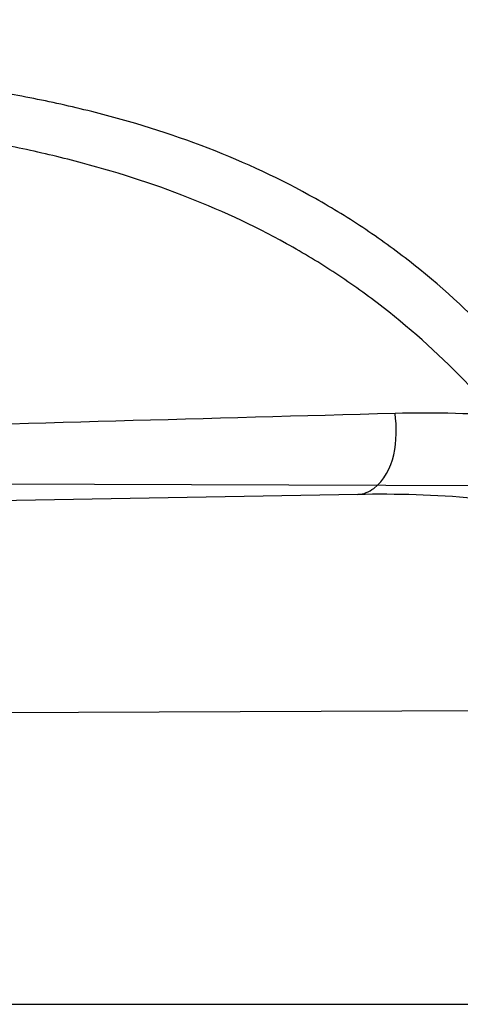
# Model space of a CAD drawing. Header units: millimetres. Extents: x 0 to 297, y 0 to 210.
# Tile 47 of 256: x 147.7278 to 147.7441, y 91.4163 to 91.4527. Entities that reach past the tile are written whole.
import ezdxf

# ---------------------------------------------------------------- set-up
doc = ezdxf.new("R2010")
doc.units = ezdxf.units.MM
doc.header["$LTSCALE"] = 16.335
doc.layers.get('0').update_dxf_attribs({"linetype": 'CONTINUOUS'})
for name, color, linetype in [('01_GLOBAL', 7, 'CONTINUOUS'), ('INTFCLR_1', 7, 'CONTINUOUS'), ('INTFCLR_144815', 7, 'CONTINUOUS')]:
    doc.layers.add(name, color=color, linetype=linetype)

msp = doc.modelspace()

# ---------------------------------------------------------------- linework, layer by layer
at = {"color": 7, "linetype": 'Continuous'}
msp.add_circle((148.2308034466, 92.1164639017), 1.9, dxfattribs=at)
at = {"color": 9, "linetype": 'Continuous'}
msp.add_arc((148.2308034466, 92.1164639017), 1.8756493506, 182.9674534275, 267.0325465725, dxfattribs=at)
at = {"layer": '01_GLOBAL', "color": 7, "linetype": 'Continuous'}
msp.add_circle((148.2308034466, 92.1164639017), 1.925, dxfattribs=at)
at = {"layer": 'INTFCLR_1', "color": 6, "linetype": 'Continuous'}
for p, q in [((147.7142691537, 91.4355959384), (147.7537535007, 91.4354581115)), ((147.7562380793, 91.4271987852), (147.7173150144, 91.4270629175))]:
    msp.add_line(p, q, dxfattribs=at)
at = {"layer": 'INTFCLR_1', "color": 9, "linetype": 'Continuous'}
for p, q in [((147.7402832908, 91.4351575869), (147.5231200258, 91.431366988)), ((147.5006636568, 91.41632411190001), (147.7654042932, 91.41632411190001))]:
    msp.add_line(p, q, dxfattribs=at)
at = {"layer": 'INTFCLR_1', "color": 6, "linetype": 'Continuous'}
for radius in [0.3017258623, 0.2867456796]:
    msp.add_arc((147.5056636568, 91.35632411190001), radius, 270, 90.00000002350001, dxfattribs=at)
at = {"layer": 'INTFCLR_1', "color": 9, "linetype": 'Continuous'}
for centre, radius, start, end in [((147.5056636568, 91.35632411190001), 0.2607760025, 20.8695998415, 24.2438267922), ((148.0600643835, 79.6484915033), 11.793955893, 91.5470290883, 91.74752042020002)]:
    msp.add_arc(centre, radius, start, end, dxfattribs=at)
for points, knots in [([(147.7739207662, 91.2630229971), (147.7745143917, 91.2646383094), (147.775677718, 91.2679000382), (147.7778942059, 91.2745147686), (147.7814905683, 91.2863879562), (147.7848253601, 91.3003236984), (147.7870274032, 91.31277865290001), (147.787953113, 91.3191383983), (147.7884308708, 91.3228167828), (147.7895335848, 91.3320514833), (147.7906793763, 91.34783064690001), (147.7904956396, 91.36644728), (147.789629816, 91.3785116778), (147.7890851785, 91.3840823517), (147.7886841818, 91.38778738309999), (147.7874452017, 91.3977872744), (147.7846320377, 91.41379988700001), (147.7805782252, 91.4294332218), (147.7776786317, 91.43871199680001), (147.7765880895, 91.4420309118), (147.7749290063, 91.4469198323), (147.771186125, 91.4571408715), (147.7647225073, 91.4721421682), (147.7573615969, 91.4863146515), (147.7522300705, 91.495037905), (147.74983173, 91.49892098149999), (147.748238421, 91.5014521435), (147.7439293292, 91.5081091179), (147.7367086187, 91.5183259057), (147.7266787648, 91.5307635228), (147.7181834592, 91.54008643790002), (147.7122490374, 91.5460455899), (147.7089678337, 91.54920070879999), (147.7044151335, 91.5534558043), (147.6980427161, 91.5590273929), (147.691144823, 91.5644332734), (147.6867712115, 91.56754354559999), (147.6846401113, 91.56897350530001), (147.683241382, 91.56987250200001), (147.6819885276, 91.57063788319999), (147.6808874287, 91.5712699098), (147.6799491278, 91.57176025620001), (147.6791251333, 91.5721478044), (147.6784918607, 91.5723508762), (147.6779419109, 91.57249513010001), (147.6776450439, 91.5721332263), (147.6779068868, 91.5716254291), (147.678285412, 91.5709843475), (147.678982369, 91.57009863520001), (147.6799093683, 91.56900729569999), (147.68099579, 91.56780618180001), (147.6821866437, 91.5665242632), (147.6839471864, 91.56466063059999), (147.6864529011, 91.56204119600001), (147.6911298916, 91.55713350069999), (147.696237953, 91.5516275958), (147.7008912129, 91.54636519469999), (147.7037675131, 91.54301891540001), (147.7083927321, 91.5375256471), (147.7154736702, 91.52862354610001), (147.7247566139, 91.5156719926), (147.731475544, 91.5050988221), (147.7358745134, 91.49757284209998), (147.7388592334, 91.492279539), (147.7440084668, 91.4826176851), (147.7508853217, 91.46802735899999), (147.755629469, 91.45586290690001), (147.7578360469, 91.44955591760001)], [0, 0, 0, 0, 0.0103792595, 0.0208842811, 0.0420721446, 0.0851858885, 0.1071984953, 0.1183380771, 0.123943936, 0.1295693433, 0.1744299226, 0.2192388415, 0.2417237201, 0.2473597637, 0.2529962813, 0.2641993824, 0.3081295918, 0.3509327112, 0.3614952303, 0.3667582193, 0.3720021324, 0.3926323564, 0.4323913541, 0.4704239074, 0.4888657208, 0.4934194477, 0.497950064, 0.5069039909, 0.5412450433, 0.5733438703, 0.6032118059, 0.6172673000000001, 0.6240601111, 0.6306649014, 0.6548506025, 0.6750843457, 0.6834913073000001, 0.6872123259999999, 0.6905622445, 0.6935176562, 0.6960693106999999, 0.6982084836, 0.6999280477, 0.7014829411, 0.7024060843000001, 0.7029587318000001, 0.7038763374, 0.7054334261, 0.7076628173, 0.7105600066, 0.714112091, 0.7174145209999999, 0.7211168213, 0.7295725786, 0.7392778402, 0.7620040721, 0.7748640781, 0.7816422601, 0.7886165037, 0.8181744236, 0.8502177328, 0.884679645, 0.8936796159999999, 0.902792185, 0.9213283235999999, 0.9597006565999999, 1, 1, 1, 1]), ([(147.7625223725, 91.4491302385), (147.7602715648, 91.45541097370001), (147.7554316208, 91.46752487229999), (147.748422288, 91.4820405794), (147.7431752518, 91.49165063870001), (147.7401330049, 91.4969169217), (147.7356466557, 91.5044086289), (147.7287941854, 91.5149323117), (147.7193317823, 91.52781473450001), (147.7121165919, 91.53666452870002), (147.7074034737, 91.542125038), (147.7044710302, 91.54545278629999), (147.6997270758, 91.55068512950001), (147.6945164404, 91.5561616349), (147.6897554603, 91.56102878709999), (147.68718556, 91.5636477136), (147.6854149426, 91.5654683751), (147.6839124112, 91.56705220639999), (147.6827629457, 91.5682496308), (147.680214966, 91.5713242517), (147.6811764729, 91.57132411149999)], [0, 0, 0, 0, 0.1351411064, 0.2639657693, 0.3262515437, 0.3568857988, 0.3871506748, 0.5031238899, 0.6110823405, 0.7107727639, 0.7343091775, 0.7571888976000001, 0.8006105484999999, 0.8773801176, 0.9101731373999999, 0.9387430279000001, 0.9512497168, 0.9624026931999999, 0.9805243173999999, 1, 1, 1, 1]), ([(147.6811764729, 91.57132411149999), (147.6818287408, 91.5713240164), (147.6836257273, 91.5703676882), (147.6857695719, 91.56920293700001), (147.6878575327, 91.5678745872), (147.690022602, 91.5664516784), (147.6944669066, 91.5633499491), (147.7014777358, 91.5579678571), (147.7079605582, 91.5524167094), (147.7125922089, 91.5481782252), (147.7159282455, 91.5450376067), (147.7219597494, 91.53910867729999), (147.730595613, 91.52983364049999), (147.7407946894, 91.51745818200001), (147.7481414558, 91.50728802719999), (147.7525258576, 91.5006611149), (147.75414614, 91.49814277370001), (147.7565841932, 91.4942808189), (147.7617989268, 91.48560842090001), (147.7692817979, 91.4715157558), (147.7758568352, 91.45659014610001), (147.7796645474, 91.44641925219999), (147.7813517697, 91.4415559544), (147.7824604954, 91.4382553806), (147.7854073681, 91.4290313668), (147.7895285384, 91.4134880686), (147.7923901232, 91.3975587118), (147.7936501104, 91.38761200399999), (147.7940578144, 91.3839275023), (147.7946115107, 91.3783882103), (147.7954917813, 91.3663917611), (147.7956786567, 91.3478767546), (147.7945135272, 91.3321854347), (147.7933925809, 91.3230036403), (147.7929068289, 91.3193455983), (147.7919655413, 91.31302046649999), (147.7897259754, 91.3006309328), (147.7863346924, 91.2867710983), (147.7826792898, 91.27496708), (147.7804259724, 91.2683893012), (147.7792433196, 91.26514577), (147.7786398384, 91.26353946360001)], [0, 0, 0, 0, 0.0056084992, 0.016622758, 0.0214510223, 0.0268121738, 0.0389184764, 0.0680276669, 0.1027789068, 0.1122614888, 0.1220107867, 0.1421735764, 0.1849752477, 0.2309092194, 0.2799812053, 0.2927645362, 0.2992310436, 0.3057293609, 0.3320345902, 0.3862266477, 0.4428037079, 0.4721337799, 0.479586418, 0.4870651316, 0.5020714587, 0.5628449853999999, 0.6251697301, 0.6410581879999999, 0.6490513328, 0.6570434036, 0.6889243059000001, 0.7524504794, 0.8160576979, 0.8240355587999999, 0.8319861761, 0.8477866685, 0.8790166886, 0.9402183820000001, 0.9703167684, 0.9852456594, 1, 1, 1, 1]), ([(147.7566851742, 91.41810067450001), (147.7564533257, 91.41898927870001), (147.7560835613, 91.42031468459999), (147.7555458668, 91.4220645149), (147.7547137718, 91.4246100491), (147.7533320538, 91.42827750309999), (147.7514874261, 91.4321542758), (147.7498290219, 91.4350339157), (147.7480981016, 91.4376755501), (147.7457168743, 91.4406612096), (147.7429709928, 91.44322398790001), (147.7405965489, 91.444959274), (147.7381088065, 91.4464927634), (147.7347519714, 91.44805734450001), (147.7311690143, 91.4491652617), (147.7281660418, 91.44982919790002), (147.725014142, 91.4503707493), (147.7209227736, 91.45081339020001), (147.7167319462, 91.45102731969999), (147.7132696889, 91.45110647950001), (147.7096875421, 91.45113480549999), (147.7051425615, 91.45109301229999), (147.6996304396, 91.45097570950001), (147.6959314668, 91.45087596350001), (147.6940698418, 91.45082086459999)], [0, 0, 0, 0, 0.0346282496, 0.0518722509, 0.0690224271, 0.1356084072, 0.1994979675, 0.2306510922, 0.2608465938, 0.3185314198, 0.3741956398, 0.4018715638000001, 0.4293205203, 0.4842875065, 0.5409793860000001, 0.570369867, 0.6002195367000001, 0.6615276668, 0.7254015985, 0.7583983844, 0.792108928, 0.8604732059, 0.9297730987, 1, 1, 1, 1]), ([(147.7578360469, 91.44955591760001), (147.7601299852, 91.44299922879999), (147.7642956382, 91.42952576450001), (147.7682613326, 91.4122075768), (147.7702192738, 91.4006412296), (147.7710065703, 91.39518478), (147.7714994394, 91.3915132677), (147.7727052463, 91.3813993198), (147.773864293, 91.3647211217), (147.7737011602, 91.3479837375), (147.7730932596, 91.3377512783), (147.7728153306, 91.3340172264), (147.7723459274, 91.32845986), (147.7710514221, 91.316626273), (147.7680380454, 91.29878467), (147.7643540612, 91.28396869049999), (147.7618533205, 91.2754656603), (147.7608389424, 91.2721312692), (147.7590123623, 91.2664116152), (147.7551536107, 91.2553712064), (147.7489882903, 91.2403218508), (147.7426455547, 91.22739948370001), (147.738554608, 91.2198568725), (147.7370705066, 91.21719653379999), (147.7348652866, 91.2133153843), (147.7301153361, 91.2053160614), (147.7225777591, 91.1938048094), (147.7133378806, 91.1812395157), (147.7066749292, 91.173042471), (147.7028339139, 91.16854333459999), (147.701385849, 91.16686409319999), (147.6989422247, 91.1640712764), (147.6944265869, 91.1590434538), (147.6895205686, 91.15382001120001), (147.6850750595, 91.14916276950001), (147.6824472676, 91.14642530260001), (147.6802613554, 91.14401157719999), (147.6788390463, 91.1424858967), (147.6769884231, 91.13966284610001), (147.6801672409, 91.1409193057), (147.6819512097, 91.141994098), (147.6841146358, 91.14331988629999), (147.6860112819, 91.14459412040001), (147.6882932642, 91.1461762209), (147.6913846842, 91.14844087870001), (147.6953415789, 91.15151625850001), (147.7012543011, 91.1563820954), (147.7065470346, 91.16112874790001), (147.7111780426, 91.16556996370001), (147.7144972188, 91.16884566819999), (147.7204790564, 91.1750133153), (147.7290048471, 91.18463110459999), (147.7390158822, 91.1974187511), (147.7461841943, 91.2078944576), (147.7504450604, 91.21470752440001), (147.7520181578, 91.21729598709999), (147.7543852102, 91.2212675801), (147.7594401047, 91.23018520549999), (147.7666547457, 91.24466011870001), (147.771618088, 91.2567571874), (147.7739207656, 91.2630229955)], [0, 0, 0, 0, 0.0419449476, 0.0850695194, 0.1071739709, 0.1127634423, 0.1183584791, 0.1295423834, 0.1742656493, 0.2191961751, 0.2304978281, 0.2361598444, 0.2418057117, 0.2641744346, 0.3080240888, 0.3509528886, 0.3562644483, 0.3615432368, 0.3719979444, 0.3925183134, 0.4321501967, 0.4701192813, 0.4793724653, 0.4839620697, 0.48851378, 0.5063269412, 0.5401307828, 0.5715496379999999, 0.6004673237, 0.6038923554, 0.6072711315, 0.6138564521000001, 0.6263016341, 0.6480618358, 0.6572019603, 0.6650284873, 0.6713159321, 0.6759369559, 0.6799952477, 0.6841765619, 0.6887949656, 0.6950107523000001, 0.6986911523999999, 0.7027318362, 0.7117342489, 0.7218512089, 0.7329803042, 0.7579718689, 0.7647510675, 0.7717251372, 0.7861300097, 0.8166264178, 0.8492835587, 0.8841348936, 0.8932111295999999, 0.8978052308, 0.9024247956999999, 0.92112918, 0.9596906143, 1, 1, 1, 1]), ([(147.6811764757, 91.1413241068), (147.6810781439, 91.14132411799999), (147.6808373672, 91.14137158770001), (147.6808497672, 91.1418044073), (147.6811074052, 91.1422497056), (147.6815528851, 91.142911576), (147.6822318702, 91.14373533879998), (147.6835407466, 91.1452190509), (147.6855593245, 91.1473348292), (147.6883533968, 91.1501930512), (147.6928736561, 91.1547964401), (147.6978811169, 91.1599991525), (147.7024841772, 91.1649963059), (147.7049756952, 91.16777374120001), (147.7064519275, 91.1694435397), (147.7103658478, 91.1739155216), (147.7171547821, 91.1820635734), (147.7265732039, 91.1945612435), (147.7342592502, 91.2060163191), (147.7391039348, 91.21397962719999), (147.7413524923, 91.217842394), (147.7428653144, 91.2204893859), (147.7470335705, 91.2279909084), (147.7534974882, 91.24084499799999), (147.7597854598, 91.25582728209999), (147.7637211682, 91.2668203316), (147.7655837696, 91.27251442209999), (147.7666180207, 91.2758335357), (147.7691666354, 91.28429392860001), (147.7729221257, 91.2990378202), (147.7759956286, 91.3168025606), (147.7773158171, 91.32858523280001), (147.7777944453, 91.33411784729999), (147.7780778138, 91.3378349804), (147.7786975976, 91.3480207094), (147.7788639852, 91.364684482), (147.7776820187, 91.3812878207), (147.7764527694, 91.3913544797), (147.7759502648, 91.39500924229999), (147.7751474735, 91.4004414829), (147.7731505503, 91.4119586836), (147.7691057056, 91.4292020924), (147.7648598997, 91.44260751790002), (147.7625223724, 91.4491302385)], [0, 0, 0, 0, 0.0008731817, 0.001718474, 0.0032338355, 0.0055641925, 0.0087322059, 0.0127298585, 0.0231213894, 0.0346993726, 0.0482226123, 0.08041255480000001, 0.0988155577, 0.1085507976, 0.1135449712, 0.1186069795, 0.1613231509, 0.207686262, 0.2575123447, 0.2837454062, 0.2904461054, 0.2972015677, 0.3108182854, 0.366650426, 0.4248609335, 0.4549769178, 0.4703146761, 0.4780576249, 0.4858477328, 0.5487775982, 0.6130123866, 0.6457680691, 0.6540347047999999, 0.6623246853, 0.6788711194, 0.7446474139, 0.8101273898, 0.8265053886, 0.8346996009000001, 0.8428861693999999, 0.8752668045, 0.9384714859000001, 1, 1, 1, 1]), ([(147.7553207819, 91.41769802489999), (147.7550905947, 91.4185448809), (147.7546020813, 91.4202256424), (147.7535256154, 91.4234944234), (147.7519985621, 91.42740041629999), (147.7501796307, 91.4310956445), (147.7485478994, 91.43384143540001), (147.74684337, 91.4363653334), (147.7445016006, 91.4392206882), (147.7418121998, 91.4416714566), (147.7394897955, 91.4433356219), (147.7370547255, 91.4448111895), (147.7337740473, 91.4463224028), (147.7302771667, 91.4474022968), (147.7273469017, 91.44805809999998), (147.7242721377, 91.44859816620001), (147.7202826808, 91.44905430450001), (147.7161959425, 91.4492944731), (147.7128200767, 91.4494018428), (147.7093277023, 91.4494622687), (147.7048960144, 91.4494664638), (147.6995201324, 91.44941103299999), (147.695912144, 91.44935419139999), (147.6940960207, 91.4493224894)], [0, 0, 0, 0, 0.0341071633, 0.068008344, 0.1337313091, 0.1969353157, 0.2278200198, 0.2578041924, 0.3152475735, 0.3708922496, 0.3986349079, 0.4261880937, 0.4814518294, 0.5385010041, 0.5680846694, 0.5981200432, 0.6597913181, 0.7240121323, 0.7571773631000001, 0.7910568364, 0.8597590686, 0.9294057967, 1, 1, 1, 1]), ([(147.7402832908, 91.4351575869), (147.7404919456, 91.435161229), (147.7416315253, 91.43569298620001), (147.7417791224, 91.437197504), (147.7416574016, 91.4381487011)], [0, 0, 0, 0, 0.1787250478, 1, 1, 1, 1]), ([(147.7675336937, 91.4168260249), (147.7673285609, 91.4177078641), (147.7668577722, 91.4194405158), (147.765979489, 91.421962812), (147.7649449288, 91.4243590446), (147.7637657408, 91.4266031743), (147.7624535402, 91.4286690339), (147.7605754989, 91.4311135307), (147.7584249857, 91.4332116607), (147.7560539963, 91.43487180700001), (147.7536063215, 91.43622204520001), (147.7509695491, 91.4371759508), (147.7482256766, 91.4377638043), (147.7453432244, 91.4381391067), (147.7431382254, 91.43818935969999), (147.7416574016, 91.4381487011)], [0, 0, 0, 0, 0.0736829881, 0.1459735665, 0.2171926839, 0.2858938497, 0.3520814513, 0.4160976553, 0.536537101, 0.5946056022, 0.6512552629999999, 0.7636590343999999, 0.8210952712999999, 0.8794404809, 1, 1, 1, 1]), ([(147.7654042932, 91.41632411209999), (147.7652002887, 91.4170998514), (147.7647340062, 91.4186249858), (147.7638690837, 91.4208408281), (147.7628544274, 91.4229470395), (147.7616999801, 91.4249199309), (147.7604180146, 91.4267368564), (147.7585787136, 91.4288983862), (147.7564844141, 91.4307432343), (147.7541953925, 91.4322013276), (147.7518172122, 91.4334000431), (147.7492703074, 91.43424661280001), (147.7466240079, 91.43477685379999), (147.7438408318, 91.4351248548), (147.7417135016, 91.43518255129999), (147.7402832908, 91.4351575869)], [0, 0, 0, 0, 0.0701472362, 0.1393069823, 0.2078363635, 0.2743846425, 0.3389902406, 0.4020297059, 0.5223393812, 0.5811635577, 0.6390271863, 0.7549002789, 0.8143917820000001, 0.874905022, 1, 1, 1, 1])]:
    msp.add_open_spline(points, degree=3, knots=knots, dxfattribs=at)
at = {"layer": 'INTFCLR_1', "color": 6, "linetype": 'Continuous'}
for points, knots in [([(147.7024190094, 91.57132411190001), (147.7018087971, 91.57132411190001), (147.7029114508, 91.5692236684), (147.7038583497, 91.5680649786), (147.7054058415, 91.56603172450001), (147.7073153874, 91.5637319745), (147.7097564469, 91.56079692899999), (147.7126098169, 91.5573885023), (147.7156703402, 91.5536813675), (147.7186923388, 91.5499560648), (147.721505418, 91.54640770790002), (147.7240879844, 91.5430774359), (147.7264364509, 91.53997985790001), (147.7285589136, 91.53711993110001), (147.7304701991, 91.53449113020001), (147.7321890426, 91.5320821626), (147.7337330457, 91.529879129), (147.7351142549, 91.527876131), (147.7363481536, 91.5260600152), (147.7374498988, 91.5244157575), (147.7384368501, 91.52292425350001), (147.7393145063, 91.52158304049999), (147.740301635, 91.52005887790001), (147.7413416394, 91.5184318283), (147.7424164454, 91.51672483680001), (147.7434051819, 91.5151347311), (147.7444675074, 91.51340362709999), (147.7454727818, 91.51173989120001), (147.7463989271, 91.5101860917), (147.7472040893, 91.50882047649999), (147.7480924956, 91.5072948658), (147.7490691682, 91.5055946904), (147.7501439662, 91.503694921), (147.7513258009, 91.5015697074), (147.7526254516, 91.49918624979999), (147.7540567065, 91.4965029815), (147.7556293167, 91.4934797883), (147.7573520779, 91.49007026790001), (147.7592357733, 91.4862176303), (147.7612959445, 91.48184252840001), (147.7635459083, 91.4768493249), (147.7659975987, 91.4711159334), (147.7686600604, 91.46449556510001), (147.771540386, 91.45677847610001), (147.7745995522, 91.4477874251), (147.7776353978, 91.43777021), (147.7804347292, 91.4271489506), (147.7828479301, 91.41640510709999), (147.7848548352, 91.405631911), (147.7864550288, 91.3948720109), (147.7876568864, 91.3841237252), (147.7884643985, 91.3734124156), (147.7888848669, 91.3627276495), (147.788923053, 91.3520862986), (147.7885832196, 91.34147856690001), (147.7878679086, 91.3309058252), (147.7867790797, 91.3203765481), (147.7853146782, 91.30986953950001), (147.7834744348, 91.2993988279), (147.7812492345, 91.2889416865), (147.7786373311, 91.27851137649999), (147.7756726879, 91.26825261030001), (147.7725298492, 91.2586638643), (147.7694333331, 91.2501513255), (147.7665578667, 91.24288110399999), (147.763914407, 91.2366339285), (147.7614912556, 91.23122494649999), (147.7592772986, 91.2265132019), (147.7572566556, 91.222383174), (147.7554148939, 91.2187488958), (147.7537381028, 91.2155404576), (147.7522167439, 91.21270536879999), (147.7508394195, 91.21019779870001), (147.7495919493, 91.20797263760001), (147.7484619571, 91.205992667), (147.7474378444, 91.2042264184), (147.7465123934, 91.2026529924), (147.7456788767, 91.20125348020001), (147.7447260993, 91.1996710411), (147.7436842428, 91.1979643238), (147.7424549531, 91.195983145), (147.7413949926, 91.1943013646), (147.7404087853, 91.1927574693), (147.7395314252, 91.19139819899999), (147.7385421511, 91.1898833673), (147.7374297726, 91.1882012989), (147.7361816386, 91.18634056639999), (147.7347816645, 91.18428595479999), (147.7332139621, 91.18202299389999), (147.7314607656, 91.179538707), (147.7295082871, 91.1768262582), (147.7273377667, 91.1738741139), (147.7249300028, 91.1706720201), (147.7222786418, 91.16722855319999), (147.7193828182, 91.16355418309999), (147.7162651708, 91.1596930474), (147.7130841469, 91.155829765), (147.7101062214, 91.152268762), (147.7075479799, 91.1491965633), (147.7055504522, 91.14679617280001), (147.7039276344, 91.14467529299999), (147.7029496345, 91.1434806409), (147.7017963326, 91.1413241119), (147.7024190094, 91.1413241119)], [0, 0, 0, 0, 0.0038604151, 0.0075016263, 0.0124785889, 0.0188917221, 0.0268498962, 0.0364677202, 0.04706947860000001, 0.0572444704, 0.0668187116, 0.0757144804, 0.08390538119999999, 0.0914099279, 0.098245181, 0.1044667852, 0.1101313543, 0.1152642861, 0.1198589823, 0.1240215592, 0.1277856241, 0.1311734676, 0.1341617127, 0.1392736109, 0.1433897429, 0.1469230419, 0.1511192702, 0.1562389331, 0.1592204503, 0.1625628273, 0.1662680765, 0.1703891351, 0.1749670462, 0.1800766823, 0.185772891, 0.1921413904, 0.1993155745, 0.2073310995, 0.2163076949, 0.2264451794, 0.2379233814, 0.250953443, 0.2658909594, 0.2830621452, 0.3030578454, 0.3259639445, 0.3492662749, 0.372530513, 0.3956109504, 0.4185782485, 0.4413347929, 0.4640172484, 0.48651927, 0.5089682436, 0.5313242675, 0.553647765, 0.5759939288, 0.5982772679, 0.6207473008, 0.6432362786, 0.6658996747, 0.6887559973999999, 0.7107777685, 0.7297237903, 0.7460531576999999, 0.7602331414, 0.7726347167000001, 0.7835467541, 0.7931663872, 0.8017211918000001, 0.8093215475, 0.8160683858, 0.8220758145, 0.8274205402, 0.8322066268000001, 0.8364980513, 0.8403368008, 0.8437547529, 0.8468031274, 0.8520223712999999, 0.8564046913, 0.8615533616, 0.8645986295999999, 0.8679945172, 0.8717882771, 0.8760445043, 0.8807522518, 0.8859628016, 0.8917731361, 0.8981681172, 0.9051985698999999, 0.9129160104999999, 0.9213486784, 0.9305434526, 0.9404096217, 0.9509435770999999, 0.9619432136, 0.9720502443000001, 0.9803711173, 0.9870628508, 0.9922716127, 0.99606073, 1, 1, 1, 1]), ([(147.7024190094, 91.1413241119), (147.7031143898, 91.1413241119), (147.7043203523, 91.14213679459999), (147.7061744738, 91.14325300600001), (147.7083002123, 91.1447976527), (147.710928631, 91.14681022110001), (147.7140582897, 91.14937974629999), (147.7175074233, 91.15237487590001), (147.7210070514, 91.1555769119), (147.724310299, 91.1587419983), (147.7273371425, 91.16175781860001), (147.7300923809, 91.16460395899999), (147.7325889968, 91.1672661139), (147.7348455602, 91.1697411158), (147.7368773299, 91.1720281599), (147.7387011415, 91.1741288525), (147.7403405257, 91.1760572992), (147.7418089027, 91.1778176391), (147.74312239, 91.1794189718), (147.7442950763, 91.1808709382), (147.7453447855, 91.18218881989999), (147.7462981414, 91.1834007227), (147.7472372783, 91.1846080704), (147.7482377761, 91.1859099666), (147.7492999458, 91.187311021), (147.7503509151, 91.1887170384), (147.7513832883, 91.1901164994), (147.7524574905, 91.19159267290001), (147.7536466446, 91.1932514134), (147.7549757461, 91.1951365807), (147.7564609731, 91.1972842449), (147.7581179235, 91.19973355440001), (147.7599603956, 91.2025250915), (147.7620026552, 91.20570886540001), (147.7642665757, 91.2093548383), (147.7667734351, 91.21354352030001), (147.7695429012, 91.2183732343), (147.7725956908, 91.2239740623), (147.7759494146, 91.23049845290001), (147.7796263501, 91.2381747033), (147.7835547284, 91.2471120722), (147.7874822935, 91.2570297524), (147.7911546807, 91.26748627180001), (147.7944163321, 91.27808548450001), (147.7972390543, 91.28872386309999), (147.7996322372, 91.2993899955), (147.8015947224, 91.3100274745), (147.8031423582, 91.3206651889), (147.8042785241, 91.3312578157), (147.8050140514, 91.3418222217), (147.805355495, 91.3523479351), (147.8053083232, 91.36283677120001), (147.8048760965, 91.3732949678), (147.8040611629, 91.3837158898), (147.8028633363, 91.39410400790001), (147.8012816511, 91.40445780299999), (147.799316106, 91.4147614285), (147.7969588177, 91.4250379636), (147.7942058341, 91.4352745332), (147.7910435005, 91.44548298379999), (147.7874805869, 91.4556114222), (147.7836594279, 91.4652777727), (147.7798256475, 91.47403311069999), (147.7762354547, 91.48156843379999), (147.7729615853, 91.48797792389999), (147.7699846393, 91.4934796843), (147.767284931, 91.4982265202), (147.7648405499, 91.5023464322), (147.7626315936, 91.50593695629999), (147.7606351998, 91.50908022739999), (147.7588346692, 91.5118359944), (147.7572125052, 91.5142588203), (147.7557564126, 91.51638728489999), (147.7544486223, 91.5182624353), (147.7532796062, 91.51991080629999), (147.7522307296, 91.5213681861), (147.7512884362, 91.5226603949), (147.7503875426, 91.52388111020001), (147.749451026, 91.5251356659), (147.7484191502, 91.5265005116), (147.7473563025, 91.52788680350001), (147.7462900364, 91.5292585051), (147.7452102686, 91.5306298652), (147.7440251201, 91.53211414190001), (147.7427013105, 91.5337461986), (147.7412185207, 91.535542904), (147.7395625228, 91.5375118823), (147.7377136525, 91.5396634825), (147.7356554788, 91.54200321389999), (147.733366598, 91.5445380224), (147.7308303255, 91.5472668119), (147.7280323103, 91.5501828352), (147.7249547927, 91.55327492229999), (147.7215984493, 91.5565159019), (147.7180191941, 91.55981674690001), (147.7144644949, 91.5629254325), (147.7112102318, 91.5656152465), (147.7084715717, 91.5677235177), (147.7062664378, 91.5693347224), (147.7043599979, 91.57048668), (147.7031273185, 91.57132411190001), (147.7024190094, 91.57132411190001)], [0, 0, 0, 0, 0.0042187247, 0.0081401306, 0.0133978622, 0.0200459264, 0.0282638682, 0.0379443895, 0.0477615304, 0.05703690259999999, 0.0656973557, 0.0736821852, 0.0810680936, 0.0878383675, 0.0940009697, 0.0996271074, 0.1047154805, 0.1093563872, 0.1135342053, 0.1172803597, 0.1206792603, 0.1237557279, 0.1266349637, 0.1299589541, 0.1337168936, 0.1373013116, 0.1406085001, 0.1442672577, 0.148377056, 0.1529904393, 0.1582606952, 0.164218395, 0.1709303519, 0.1785521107, 0.1871652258, 0.1969659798, 0.2081658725, 0.2209392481, 0.2356613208, 0.2526660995, 0.2725685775, 0.2948769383, 0.3173640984, 0.3397873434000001, 0.3621386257, 0.3841211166, 0.4060891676, 0.4277469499, 0.4493218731, 0.470705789, 0.4919793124, 0.5131981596, 0.5343255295, 0.5554668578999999, 0.5765984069, 0.5977513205, 0.6189954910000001, 0.6402209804, 0.6617015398, 0.6832900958, 0.7050415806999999, 0.7268239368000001, 0.7463339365, 0.7630160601, 0.7774553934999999, 0.7899931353, 0.8009638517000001, 0.8105830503, 0.8190545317, 0.8265380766, 0.8331730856, 0.8390248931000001, 0.8442268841, 0.8488182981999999, 0.8528943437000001, 0.8564866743, 0.8597116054, 0.8625968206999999, 0.8656908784, 0.8692094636, 0.8729771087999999, 0.8762884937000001, 0.879749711, 0.8835661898, 0.8878115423, 0.8924986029, 0.8976989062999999, 0.9034198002, 0.9097088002, 0.9166034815, 0.9241390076, 0.9323094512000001, 0.9411199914, 0.9506041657, 0.9606137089, 0.9706541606, 0.9792553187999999, 0.9862062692, 0.9916647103, 0.9957028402, 1, 1, 1, 1])]:
    msp.add_open_spline(points, degree=3, knots=knots, dxfattribs=at)
at = {"layer": 'INTFCLR_144815', "color": 6, "linetype": 'Continuous'}
for radius in [0.3190566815, 0.3040475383]:
    msp.add_circle((147.5056636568, 91.35632411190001), radius, dxfattribs=at)
for radius, start, end in [(0.4398395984, 313.9937911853, 154.5150993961), (0.3305190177, 45.0000000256, 314.9999999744), (0.329927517, 44.99999995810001, 315.0000000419), (0.3294494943, 44.99999997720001, 315.0000000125)]:
    msp.add_arc((147.5056636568, 91.35632411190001), radius, start, end, dxfattribs=at)
at = {"layer": 'INTFCLR_144815', "color": 9, "linetype": 'Continuous'}
for radius, start, end in [(0.3298406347, 314.0862202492, 45.9137797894), (0.3198467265, 314.0319604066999, 45.9680396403)]:
    msp.add_arc((147.5056636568, 91.35632411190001), radius, start, end, dxfattribs=at)
at = {"layer": 'INTFCLR_144815', "color": 6, "linetype": 'Continuous'}
for points, knots in [([(147.8077759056, 91.3563241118), (147.8077759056, 91.3578954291), (147.8077525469, 91.3610384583), (147.8076474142, 91.3657528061), (147.8074721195, 91.37046716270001), (147.8072265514, 91.3751815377), (147.806910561, 91.3798958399), (147.806523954, 91.38461004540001), (147.8060665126, 91.3893239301), (147.8055379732, 91.39403738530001), (147.8049380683, 91.39875002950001), (147.8042664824, 91.40346163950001), (147.8035229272, 91.4081716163), (147.8027070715, 91.41287953), (147.8018186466, 91.4175845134), (147.8008573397, 91.42228592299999), (147.7998229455, 91.42698259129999), (147.7987152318, 91.4316735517), (147.7975341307, 91.43635723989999), (147.7962795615, 91.4410323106), (147.79495167, 91.44569676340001), (147.7935506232, 91.4503487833), (147.7920768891, 91.4549858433), (147.7905310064, 91.4596055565), (147.7889138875, 91.4642048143), (147.7872266, 91.4687805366), (147.7854706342, 91.47332901), (147.7836477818, 91.4778463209), (147.7817603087, 91.4823280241), (147.7798109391, 91.4867692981), (147.7778029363, 91.4911648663), (147.7757401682, 91.4955089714), (147.77362715, 91.4997954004), (147.771469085, 91.50401750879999), (147.7692719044, 91.50816824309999), (147.7670422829, 91.51224019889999), (147.7647876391, 91.5162256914), (147.7625161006, 91.52011686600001), (147.7602364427, 91.52390582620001), (147.7579579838, 91.5275847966), (147.7556904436, 91.5311463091), (147.753443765, 91.5345834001), (147.7512279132, 91.5378898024), (147.7490526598, 91.5410601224), (147.7469273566, 91.5440900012), (147.7448607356, 91.5469762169), (147.7428607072, 91.5497167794), (147.7409342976, 91.5523108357), (147.7390876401, 91.55475852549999), (147.7373260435, 91.55706076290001), (147.7356536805, 91.5592195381), (147.7340734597, 91.5612379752), (147.7325868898, 91.5631204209), (147.7311945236, 91.5648718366), (147.7298962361, 91.5664974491), (147.728691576, 91.5680023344), (147.727579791, 91.5693914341), (147.7265599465, 91.5706694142), (147.72563099, 91.5718407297), (147.7247919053, 91.572909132), (147.7240415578, 91.5738789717), (147.7233789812, 91.57475141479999), (147.7228023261, 91.57553667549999), (147.7223120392, 91.5762162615), (147.7218077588, 91.5770040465), (147.7213359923, 91.5775746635), (147.7210071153, 91.578818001), (147.7213403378, 91.5788240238)], [0, 0, 0, 0, 0.0193233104, 0.0386508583, 0.0579871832, 0.0773361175, 0.09670245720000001, 0.1160893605, 0.1355016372, 0.1549417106, 0.174414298, 0.1939209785, 0.2134662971, 0.2330504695, 0.2526773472, 0.2723461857, 0.2920601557, 0.3118166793, 0.3316176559, 0.3514587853, 0.371340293, 0.3912557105, 0.4112029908, 0.4311730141, 0.4511607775, 0.4711544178, 0.4911445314, 0.5111169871, 0.5310562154, 0.5509444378, 0.5707608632, 0.5904818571, 0.6100808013, 0.6295279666, 0.6487906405, 0.6678329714, 0.6866163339, 0.7050996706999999, 0.7232399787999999, 0.7409930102, 0.7583142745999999, 0.7751600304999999, 0.7914883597, 0.8072603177, 0.8224409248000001, 0.8370001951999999, 0.8509135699, 0.8641629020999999, 0.8767346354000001, 0.8886194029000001, 0.8998117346, 0.9103161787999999, 0.9201431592, 0.929309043, 0.9378311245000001, 0.9457272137, 0.9530145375, 0.9597112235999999, 0.9658341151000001, 0.9713985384, 0.9764187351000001, 0.9809091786, 0.9848838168, 0.9883571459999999, 0.9913427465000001, 0.9959015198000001, 1, 1, 1, 1]), ([(147.7284687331, 91.13382420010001), (147.7281248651, 91.1338305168), (147.7284667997, 91.1351065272), (147.7289335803, 91.13570228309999), (147.7294381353, 91.13651419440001), (147.7299269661, 91.13721519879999), (147.7305020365, 91.13802435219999), (147.731162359, 91.13892311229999), (147.7319099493, 91.1399218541), (147.7327456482, 91.1410217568), (147.7336709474, 91.1422277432), (147.7346879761, 91.1435451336), (147.7357985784, 91.1449795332), (147.7370029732, 91.14653486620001), (147.7382990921, 91.1482126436), (147.7396836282, 91.1500132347), (147.7411548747, 91.15193951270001), (147.7427145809, 91.15399936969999), (147.7443650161, 91.15620210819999), (147.746103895, 91.1585517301), (147.7479255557, 91.16104816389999), (147.749823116, 91.1636899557), (147.7517910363, 91.1664778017), (147.7538223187, 91.1694105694), (147.7559091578, 91.17248603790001), (147.7580430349, 91.17570086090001), (147.760214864, 91.17905059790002), (147.7624151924, 91.1825298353), (147.7646343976, 91.1861323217), (147.7668628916, 91.189851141), (147.7690913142, 91.19367890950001), (147.7713106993, 91.1976079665), (147.7735126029, 91.2016305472), (147.7756891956, 91.2057389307), (147.7778333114, 91.2099255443), (147.7799384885, 91.2141830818), (147.781998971, 91.2185045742), (147.7840096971, 91.22288344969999), (147.785966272, 91.22731357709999), (147.7878649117, 91.23178925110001), (147.7897023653, 91.2363051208), (147.7914762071, 91.24085704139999), (147.7931808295, 91.2454316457), (147.7948144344, 91.2500236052), (147.7963777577, 91.25463405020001), (147.7978725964, 91.25926866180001), (147.7992992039, 91.2639290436), (147.8006556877, 91.2686094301), (147.801941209, 91.2733071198), (147.803154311, 91.27801617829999), (147.8042942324, 91.28273212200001), (147.8053612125, 91.2874541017), (147.806355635, 91.2921819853), (147.8072778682, 91.2969157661), (147.8081281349, 91.3016549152), (147.8089065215, 91.306398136), (147.8096131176, 91.31114385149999), (147.8102481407, 91.31589110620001), (147.8108118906, 91.3206396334), (147.8113046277, 91.32538908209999), (147.8117265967, 91.3301391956), (147.8120780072, 91.33488963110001), (147.8123590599, 91.33964034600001), (147.812569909, 91.3443911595), (147.8127106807, 91.34914211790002), (147.8127814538, 91.35389307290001), (147.8127822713, 91.3586440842), (147.8127131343, 91.3633950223), (147.8125740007, 91.3681459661), (147.8123647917, 91.3728967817), (147.8120853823, 91.37764750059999), (147.8117356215, 91.38239791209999), (147.8113153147, 91.3871479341), (147.8108242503, 91.3918972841), (147.8102621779, 91.39664575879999), (147.8096288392, 91.4013929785), (147.8089239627, 91.40613849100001), (147.8081472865, 91.4108816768), (147.8072985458, 91.41562188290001), (147.8063774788, 91.4203583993), (147.8053839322, 91.4250899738), (147.804317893, 91.42981488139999), (147.8031794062, 91.4345314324), (147.8019684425, 91.4392384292), (147.8006848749, 91.4439351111), (147.7993287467, 91.44862012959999), (147.7979004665, 91.4532910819), (147.7964007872, 91.4579448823), (147.7948306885, 91.4625782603), (147.7931912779, 91.4671880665), (147.7914839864, 91.4717707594), (147.7897106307, 91.47632235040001), (147.7878734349, 91.4808384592), (147.7859750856, 91.48531428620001), (147.7840187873, 91.48974459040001), (147.7820083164, 91.4941236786), (147.7799480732, 91.4984454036), (147.7778431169, 91.5027031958), (147.7756991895, 91.506890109), (147.773522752, 91.51099883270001), (147.7713209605, 91.5150218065), (147.7691016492, 91.51895129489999), (147.7668732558, 91.5227795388), (147.7646447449, 91.5264988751), (147.7624254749, 91.53010191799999), (147.7602250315, 91.53358175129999), (147.7580530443, 91.53693210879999), (147.7559189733, 91.54014756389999), (147.7538319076, 91.5432236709), (147.7518003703, 91.5461570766), (147.7498321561, 91.54894557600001), (147.7479341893, 91.551588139), (147.7461124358, 91.5540848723), (147.7443718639, 91.55643693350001), (147.7427164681, 91.55864638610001), (147.7411492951, 91.5607160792), (147.7396725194, 91.5626494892), (147.7382875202, 91.564450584), (147.7369950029, 91.5661236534), (147.7357951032, 91.5676731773), (147.7346874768, 91.5691037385), (147.7336714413, 91.5704198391), (147.7327460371, 91.5716259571), (147.7319101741, 91.5727260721), (147.7311625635, 91.57372483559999), (147.7305021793, 91.5746236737), (147.72992705, 91.5754329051), (147.7294381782, 91.57613396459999), (147.7289336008, 91.57694590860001), (147.7284668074, 91.5775416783), (147.728124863, 91.57881770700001), (147.7284687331, 91.5788240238)], [0, 0, 0, 0, 0.0021236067, 0.0044659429, 0.005996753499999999, 0.007775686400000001, 0.0098091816, 0.0121043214, 0.0146687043, 0.0175100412, 0.0206343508, 0.0240542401, 0.0277864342, 0.0318356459, 0.0362005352, 0.040877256, 0.0458603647, 0.0511668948, 0.0568307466, 0.06285557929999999, 0.0692156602, 0.07591263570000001, 0.0829392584, 0.09028590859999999, 0.0979403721, 0.1058876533, 0.114110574, 0.1225900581, 0.1313055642, 0.140235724, 0.1493588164, 0.1586532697, 0.1680981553, 0.1776734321, 0.1873601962, 0.1971407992, 0.2069991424, 0.2169205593, 0.2268918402, 0.236901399, 0.2469387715, 0.256994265, 0.2670652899, 0.2770813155, 0.2870874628, 0.2971238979, 0.3071487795, 0.3171804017, 0.3272115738, 0.3372204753, 0.347205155, 0.3571681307, 0.3671107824, 0.3770356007, 0.3869457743, 0.396839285, 0.4067137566, 0.4165706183, 0.4264117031, 0.436238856, 0.4460529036, 0.4558561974, 0.465649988, 0.4754369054, 0.4852183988, 0.4949970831, 0.5047743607, 0.514552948, 0.5243342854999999, 0.5341210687, 0.5439147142, 0.5537177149, 0.5635313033, 0.5733577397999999, 0.5831983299, 0.5930548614, 0.6029285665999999, 0.6128203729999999, 0.6227310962, 0.6326618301, 0.642613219, 0.6525827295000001, 0.6625684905, 0.6725713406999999, 0.6825918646, 0.692631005, 0.7026858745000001, 0.7127502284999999, 0.7228203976, 0.7328919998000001, 0.7429592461, 0.7530154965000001, 0.7630529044, 0.7730624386, 0.783033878, 0.7929554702, 0.8028140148, 0.8125949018, 0.8222819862, 0.8318577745, 0.8413032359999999, 0.8505983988, 0.8597223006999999, 0.868653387, 0.8773699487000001, 0.8858505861, 0.894074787, 0.9020233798, 0.9096791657, 0.9170272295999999, 0.9240552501, 0.9307537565, 0.9371162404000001, 0.9431389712, 0.9488208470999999, 0.9541629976, 0.959168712, 0.963842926, 0.9681919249, 0.9722229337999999, 0.9759438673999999, 0.9793632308, 0.9824892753, 0.9853304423, 0.9878949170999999, 0.9901903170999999, 0.992224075, 0.994003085, 0.9955339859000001, 0.9978763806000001, 1, 1, 1, 1]), ([(147.7074681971, 91.57132411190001), (147.7070375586, 91.57132411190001), (147.7076723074, 91.56983745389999), (147.7083358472, 91.56900512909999), (147.7093498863, 91.56758729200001), (147.7106285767, 91.5659945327), (147.7122364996, 91.56401159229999), (147.7141604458, 91.5616850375), (147.7164090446, 91.5589676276), (147.7190057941, 91.5558095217), (147.721947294, 91.5521797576), (147.725225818, 91.54804600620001), (147.7288235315, 91.54338054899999), (147.7326928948, 91.53818768), (147.736796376, 91.53245418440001), (147.7410592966, 91.52621834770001), (147.745423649, 91.51949802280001), (147.7498100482, 91.5123523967), (147.7541573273, 91.5048233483), (147.7584000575, 91.496974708), (147.7624915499, 91.4888523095), (147.766386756, 91.48051417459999), (147.7700588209, 91.47199542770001), (147.7734808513, 91.4633440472), (147.7766405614, 91.45458401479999), (147.7795258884, 91.44574813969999), (147.7821308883, 91.4368591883), (147.7844555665, 91.42792726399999), (147.7864948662, 91.41898508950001), (147.788256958, 91.41001521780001), (147.7897385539, 91.4010528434), (147.79094633, 91.39207843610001), (147.7918802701, 91.38312032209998), (147.7925442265, 91.37417188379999), (147.7929407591, 91.36524129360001), (147.7930286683, 91.3592944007), (147.7930286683, 91.35632411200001)], [0, 0, 0, 0, 0.0054582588, 0.0104886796, 0.0173326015, 0.0261201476, 0.0369214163, 0.0494932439, 0.0644526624, 0.0816039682, 0.1013229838, 0.1236661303, 0.1484759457, 0.1759938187, 0.2057431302, 0.2378352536, 0.2717270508, 0.3072978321, 0.3440954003, 0.3819077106, 0.4203669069, 0.459352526, 0.498537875, 0.5379266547, 0.5772553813, 0.6165531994, 0.6557211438, 0.6946413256, 0.7335171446, 0.7719534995, 0.810488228, 0.8486376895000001, 0.8867107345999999, 0.9246290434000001, 0.9623521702, 1, 1, 1, 1]), ([(147.7357237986, 91.57132411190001), (147.7353758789, 91.57132411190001), (147.7356994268, 91.5700334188), (147.7361425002, 91.5694166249), (147.7366231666, 91.5685877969), (147.7370888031, 91.56787103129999), (147.737636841, 91.56704452), (147.7382660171, 91.566126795), (147.7389780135, 91.5651078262), (147.7397734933, 91.5639864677), (147.740653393, 91.5627583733), (147.7416183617, 91.5614199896), (147.742668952, 91.55996724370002), (147.7438053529, 91.5583961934), (147.7450274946, 91.5567027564), (147.7463347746, 91.55488309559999), (147.7477261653, 91.55293344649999), (147.7491999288, 91.5508505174), (147.7507536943, 91.5486313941), (147.7523842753, 91.5462738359), (147.7540876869, 91.5437763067), (147.755859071, 91.5411381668), (147.7576927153, 91.5383597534), (147.7595821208, 91.5354424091), (147.7615200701, 91.5323885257), (147.7634987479, 91.5292015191), (147.7655098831, 91.52588577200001), (147.7675449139, 91.5224465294), (147.7695951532, 91.5188897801), (147.7716519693, 91.5152220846), (147.7737069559, 91.51145038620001), (147.7757520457, 91.50758188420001), (147.7777796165, 91.5036238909), (147.7797825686, 91.4995837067), (147.7817543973, 91.4954684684), (147.783689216, 91.4912850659), (147.785581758, 91.48704008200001), (147.7874273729, 91.48273972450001), (147.7892219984, 91.4783897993), (147.7909621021, 91.4739957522), (147.7926447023, 91.46956251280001), (147.7942672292, 91.46509473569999), (147.7958276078, 91.4605964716), (147.7973240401, 91.4560716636), (147.7987551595, 91.4515235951), (147.8001197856, 91.4469555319), (147.8014170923, 91.4423700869), (147.8026463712, 91.4377699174), (147.8038071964, 91.43315704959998), (147.8048992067, 91.4285336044), (147.8059222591, 91.42390110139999), (147.8068762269, 91.41926123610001), (147.8077611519, 91.41461511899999), (147.8085770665, 91.40996406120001), (147.8093241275, 91.4053087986), (147.8100024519, 91.4006503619), (147.8106122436, 91.3959892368), (147.8111536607, 91.39132621), (147.8116269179, 91.3866615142), (147.812032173, 91.38199575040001), (147.8123696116, 91.3773290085), (147.8126393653, 91.3726617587), (147.8128415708, 91.3679939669), (147.8129763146, 91.3633260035), (147.8130436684, 91.3586577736), (147.8130436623, 91.35398960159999), (147.8129762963, 91.34932138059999), (147.8128415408, 91.34465342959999), (147.812639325, 91.33998567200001), (147.8123695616, 91.3353184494), (147.8120321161, 91.3306517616), (147.8116268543, 91.3259860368), (147.8111535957, 91.32132141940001), (147.8106121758, 91.31665843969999), (147.8100023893, 91.31199741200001), (147.809324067, 91.3073390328), (147.8085770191, 91.30268388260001), (147.8077611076, 91.29803286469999), (147.8068762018, 91.2933868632), (147.8059222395, 91.2887470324), (147.8048992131, 91.28411464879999), (147.8038072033, 91.2794912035), (147.8026464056, 91.27487844), (147.8014171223, 91.2702782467), (147.8001198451, 91.2656928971), (147.7987552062, 91.2611247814), (147.7973241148, 91.256576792), (147.7958276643, 91.2520519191), (147.7942673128, 91.2475537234), (147.7926447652, 91.24308588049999), (147.7909621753, 91.23865265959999), (147.7892220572, 91.23425857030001), (147.7874274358, 91.2299086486), (147.7855818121, 91.225608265), (147.7836892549, 91.2213632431), (147.7817544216, 91.2171798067), (147.7797825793, 91.2130645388), (147.7777796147, 91.209024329), (147.7757520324, 91.20506631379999), (147.7737069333, 91.2011977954), (147.7716519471, 91.1974260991), (147.7695951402, 91.1937584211), (147.7675449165, 91.1902016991), (147.7655099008, 91.1867624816), (147.763498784, 91.18344676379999), (147.7615201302, 91.1802597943), (147.7595822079, 91.177205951), (147.7576928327, 91.17428865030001), (147.7558592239, 91.1715102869), (147.7540878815, 91.1688722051), (147.7523844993, 91.1663747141), (147.7507539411, 91.16401718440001), (147.7492001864, 91.1617980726), (147.7477264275, 91.15971514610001), (147.7463350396, 91.1577654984), (147.7450277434, 91.15594581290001), (147.7438055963, 91.15425236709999), (147.7426691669, 91.15268127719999), (147.7416185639, 91.1512285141), (147.7406535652, 91.1498900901), (147.7397736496, 91.1486619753), (147.7389781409, 91.1475405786), (147.7382661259, 91.14652158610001), (147.7376369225, 91.14560382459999), (147.7370888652, 91.14477728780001), (147.7366232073, 91.1440604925), (147.7361425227, 91.14323163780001), (147.735699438, 91.1426148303), (147.7353758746, 91.1413241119), (147.7357237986, 91.1413241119)], [0, 0, 0, 0, 0.0022415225, 0.0046949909, 0.0062948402, 0.0081515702, 0.0102713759, 0.0126610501, 0.0153273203, 0.0182777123, 0.0215194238, 0.0250604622, 0.0289080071, 0.0330699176, 0.0375525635, 0.0423627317, 0.0475050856, 0.0529841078, 0.05880161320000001, 0.0649581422, 0.07145189, 0.07827835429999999, 0.08543053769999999, 0.0928988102, 0.1006709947, 0.1087324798, 0.1170666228, 0.1256550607, 0.1344781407, 0.1435153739, 0.1527460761, 0.1621498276, 0.1717063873, 0.1813963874, 0.1912015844, 0.2011049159, 0.2110906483, 0.2211444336, 0.2312534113, 0.241406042, 0.2515916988, 0.2618021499, 0.2720286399, 0.2822654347, 0.2925056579, 0.3027455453, 0.312979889, 0.3232065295, 0.3334216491, 0.3436244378, 0.3538122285, 0.3639852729, 0.3741416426, 0.3842825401, 0.3944068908, 0.4045165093, 0.4146106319, 0.4246916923, 0.4347594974, 0.444816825, 0.4548636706, 0.4649030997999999, 0.474935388, 0.4849637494, 0.494988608, 0.5050132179, 0.5150380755, 0.5250663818, 0.5350986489, 0.5451379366, 0.5551847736, 0.565241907, 0.5753096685, 0.5853904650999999, 0.5954845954, 0.6055938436, 0.615718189, 0.6258587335, 0.636015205, 0.6461877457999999, 0.6563757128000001, 0.6665780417, 0.6767934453, 0.6870195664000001, 0.6972543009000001, 0.7074936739, 0.7177343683, 0.7279706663, 0.7381976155, 0.7484076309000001, 0.7585937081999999, 0.7687462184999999, 0.7788551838, 0.7889090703, 0.7988948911, 0.808798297, 0.8186035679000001, 0.82829363, 0.8378502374, 0.8472540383, 0.8564847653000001, 0.8655219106, 0.8743449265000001, 0.8829333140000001, 0.8912673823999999, 0.8993287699, 0.9071008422, 0.9145690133, 0.9217210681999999, 0.9285473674, 0.9350409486, 0.9411974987, 0.9470149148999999, 0.9524939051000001, 0.9576363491, 0.9624464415, 0.9669292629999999, 0.9710911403, 0.9749388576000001, 0.9784798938, 0.9817217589, 0.9846721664, 0.9873385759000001, 0.9897282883, 0.9918482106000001, 0.9937049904, 0.9953049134, 0.9977584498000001, 1, 1, 1, 1]), ([(147.8284438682, 91.35632411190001), (147.8284438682, 91.3595113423), (147.8283441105, 91.3658892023), (147.8278959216, 91.3754528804), (147.8271473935, 91.3850135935), (147.8260969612, 91.3945687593), (147.8247420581, 91.4041148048), (147.823080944, 91.41364607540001), (147.8211107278, 91.423153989), (147.8188305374, 91.4326275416), (147.8162395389, 91.44205175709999), (147.8133404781, 91.45140793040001), (147.8101376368, 91.46067161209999), (147.8066415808, 91.4698134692), (147.8028667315, 91.47879643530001), (147.7988373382, 91.4875786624), (147.794584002, 91.49610913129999), (147.7901506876, 91.50433189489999), (147.7855911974, 91.51218570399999), (147.7809694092, 91.51960782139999), (147.7763583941, 91.5265393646), (147.7718346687, 91.53292772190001), (147.7674746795, 91.5387340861), (147.7633454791, 91.5439338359), (147.7595065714, 91.5485229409), (147.7559986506, 91.5525096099), (147.7528503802, 91.55591785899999), (147.7500765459, 91.5587751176), (147.7476814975, 91.5611231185), (147.7456644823, 91.5629740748), (147.7440163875, 91.5644191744), (147.7425791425, 91.5654520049), (147.7416296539, 91.5662423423), (147.7410646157, 91.5662324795)], [0, 0, 0, 0, 0.0408499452, 0.0817377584, 0.1226908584, 0.1637418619, 0.2049215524, 0.2462459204, 0.2877224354, 0.329349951, 0.3711123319, 0.4129705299, 0.4548685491, 0.4967167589, 0.5383929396, 0.579731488, 0.6205367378, 0.6605415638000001, 0.6994421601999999, 0.7369113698, 0.7725873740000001, 0.8061275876, 0.8372253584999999, 0.8656390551, 0.8912193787, 0.9139002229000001, 0.9336943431, 0.9506758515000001, 0.9649483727, 0.9766362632, 0.9858655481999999, 0.9927569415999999, 1, 1, 1, 1]), ([(147.8136860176, 91.3563241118), (147.8136860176, 91.3580009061), (147.8136600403, 91.36135488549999), (147.8135431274, 91.3663854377), (147.8133482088, 91.3714155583), (147.8130751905, 91.3764449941), (147.8127239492, 91.38147340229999), (147.8122943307, 91.38650043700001), (147.8117861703, 91.3915255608), (147.8111992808, 91.39654826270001), (147.8105334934, 91.40156774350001), (147.8097886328, 91.40658322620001), (147.8089645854, 91.4115935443), (147.8080612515, 91.41659756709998), (147.8070786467, 91.42159368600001), (147.8060168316, 91.4265803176), (147.804876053, 91.4315553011), (147.8036566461, 91.4365164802), (147.8023592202, 91.44146102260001), (147.8009845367, 91.446386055), (147.7995337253, 91.4512879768), (147.7980081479, 91.4561630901), (147.7964096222, 91.4610069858), (147.7947403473, 91.4658149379), (147.7930030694, 91.4705815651), (147.7912010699, 91.47530102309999), (147.7893382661, 91.4799668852), (147.7874192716, 91.4845721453), (147.7854494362, 91.4891092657), (147.783434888, 91.4935702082), (147.7813825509, 91.4979465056), (147.779300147, 91.5022293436), (147.7771961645, 91.50640968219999), (147.7750797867, 91.5104784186), (147.7729607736, 91.5144265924), (147.7708493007, 91.5182456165), (147.7687557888, 91.52192746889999), (147.7666906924, 91.5254649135), (147.7646642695, 91.52885170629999), (147.762686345, 91.53208277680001), (147.7607660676, 91.53515439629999), (147.7589118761, 91.53806400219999), (147.7571314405, 91.5408100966), (147.7554316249, 91.5433921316), (147.7538179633, 91.5458111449), (147.7522945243, 91.548069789), (147.7508639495, 91.55017214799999), (147.749527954, 91.55212294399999), (147.7482875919, 91.5539271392), (147.7471433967, 91.5555897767), (147.7460957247, 91.557115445), (147.7451440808, 91.5585095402), (147.744289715, 91.559773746), (147.7435275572, 91.5609203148), (147.7428718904, 91.5619267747), (147.7421312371, 91.5631087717), (147.7415370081, 91.5640999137), (147.7404287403, 91.56622138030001), (147.7410646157, 91.5662324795)], [0, 0, 0, 0, 0.0222607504, 0.0445259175, 0.0667999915, 0.0890869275, 0.1113912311, 0.1337160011, 0.1560653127, 0.1784412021, 0.2008472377, 0.2232837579, 0.2457532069, 0.2682540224, 0.2907870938, 0.3133484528, 0.3359368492, 0.3585452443, 0.3811695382, 0.4037989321, 0.4264253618, 0.449034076, 0.4716120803, 0.4941403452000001, 0.5165983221, 0.5389621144, 0.56120409, 0.583292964, 0.605193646, 0.6268674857, 0.6482720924, 0.6693618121, 0.6900881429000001, 0.7104002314, 0.7302460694, 0.7495737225, 0.7683324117, 0.7864733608, 0.8039516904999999, 0.8207275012, 0.8367665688, 0.8520421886, 0.8665309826, 0.8802146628, 0.8930816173, 0.9051346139, 0.9163830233, 0.9268408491, 0.9365240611, 0.9454496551, 0.95363472, 0.9610964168, 0.9678511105, 0.9739142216, 0.9793007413, 0.9840264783, 0.9915569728, 1, 1, 1, 1])]:
    msp.add_open_spline(points, degree=3, knots=knots, dxfattribs=at)

doc.saveas('drawing.dxf')
